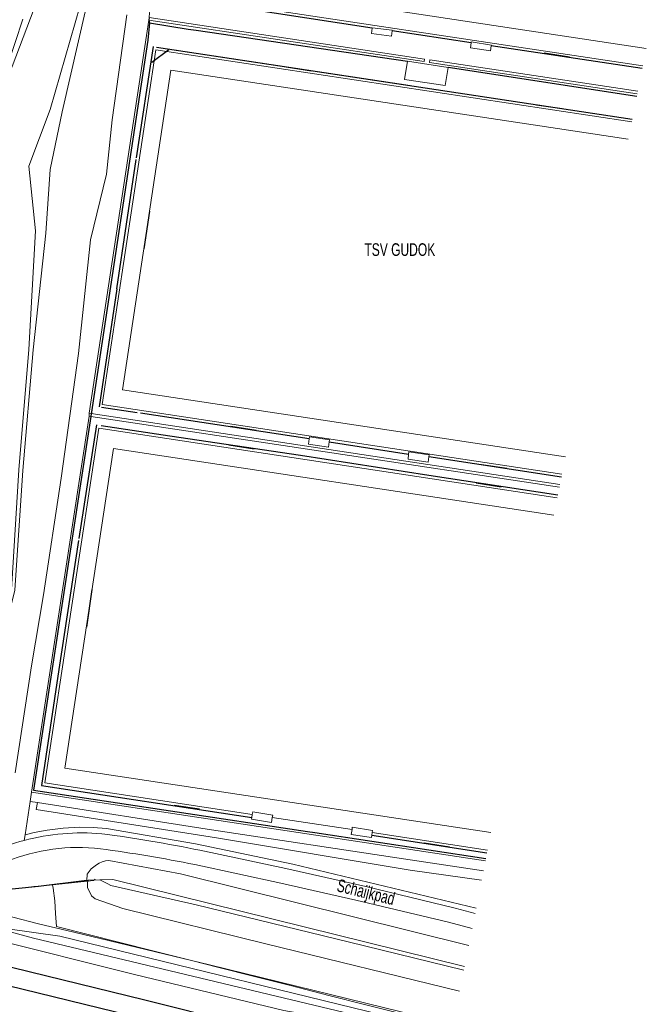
# Model space of a CAD drawing. Header units: metres. Extents: x 120324 to 133000, y 395500 to 402438.
# Tile 37 of 95: x 126219 to 126343, y 398737 to 398931. Entities that reach past the tile are written whole.
import ezdxf

# ---------------------------------------------------------------- set-up
doc = ezdxf.new("R2010")
doc.units = ezdxf.units.M
doc.linetypes.add('DGN2', pattern=[101.410184, 50.705092, -50.705092])
for name, color, linetype, lineweight, true_color in [('bs-afsc-ballenvanger', 7, 'Continuous', 13, 0x329b64), ('bs-afsc-belijning', 51, 'Continuous', 0, 0xffffaa), ('bs-afsc-doel', 7, 'Continuous', 30, 0xff9b00), ('bs-afsc-poort', 7, 'DGN2', 30, 0xc8af8d), ('bs-afsc-scorebord', 7, 'Continuous', 13, 0xc378ff), ('gg-afsc-hekwerk', 7, 'Continuous', 30, 0x00d228), ('gg-aspt-spoorlijn', 7, 'Continuous', 30, 0xa000c8), ('gg-bbg-overig bouwwerk', 7, 'Continuous', 0, 0xff5000), ('gg-knt-BGT kruinlijn', 7, 'Continuous', 0, 0x787878), ('gg-kntw-bovenkant insteek waterloop', 7, 'Continuous', 0, 0xa0a0ff), ('gt-grn-groengrens', 7, 'Continuous', 0, 0x96c800), ('gx-grn-maaiveld', 7, 'Continuous', 0, 0xb88d57)]:
    doc.layers.add(name, color=color, linetype=linetype, lineweight=lineweight, true_color=true_color)
for name, color, linetype, lineweight in [('bs-afsc-hekwerk laag', 3, 'DGN2', 13), ('gg-anno-openbare ruimte label', 7, 'Continuous', 13), ('gg-knt-bovenkant onderkant talud', 7, 'Continuous', 0), ('gg-knt-verharding', 7, 'Continuous', 0), ('gg-kntw-beschoeiing', 4, 'Continuous', 0), ('gt-anno-overige text', 7, 'Continuous', 13)]:
    doc.layers.add(name, color=color, linetype=linetype, lineweight=lineweight)
doc.styles.add('StyleArial', font='arial.ttf')

msp = doc.modelspace()

# ---------------------------------------------------------------- linework, layer by layer
at = {"layer": 'bs-afsc-ballenvanger'}
for p, q in [((126288.56, 398929.69), (126262.72, 398933.61)), ((126337.94, 398922.28), (126312.09, 398926.16)), ((126274.36, 398845.14), (126248.59, 398848.97)), ((126325.25, 398837.32), (126299.73, 398841.18))]:
    msp.add_line(p, q, dxfattribs=at)
at = {"layer": 'bs-afsc-ballenvanger', "flags": 128}
for points in [[(126244.69, 398933.21), (126244.52, 398932.68), (126244.45, 398931.77), (126244.41, 398931.27), (126244.56, 398930.69), (126244.21, 398927.26), (126233.22, 398854.66)], [(126233, 398853.21), (126221.63, 398778.96), (126275.77, 398770.77)], [(126277.25, 398770.55), (126311.03, 398765.44)]]:
    msp.add_lwpolyline(points, dxfattribs=at)
at = {"layer": 'bs-afsc-belijning', "flags": 128}
for points in [[(126260.68, 399000), (126251.51, 398939.46), (126342.73, 398925.66)], [(126326.75, 398844.89), (126239.2, 398858.12), (126248.79, 398921.38)], [(126248.79, 398921.38), (126339.18, 398907.7)], [(126237.42, 398846.56), (126227.83, 398783.32), (126312.04, 398770.55)], [(126324.47, 398833.34), (126237.42, 398846.56)]]:
    msp.add_lwpolyline(points, dxfattribs=at)
at = {"layer": 'bs-afsc-doel'}
for p, q in [((126327.58, 398923.92), (126322.52, 398924.7)), ((126271.57, 398922.01), (126276.57, 398921.23)), ((126321.06, 398914.49), (126326.09, 398913.78)), ((126244.56, 398893.44), (126243.44, 398886.05)), ((126265.63, 398850.11), (126260.62, 398850.87)), ((126265.25, 398846.39), (126260.23, 398847.16)), ((126315.18, 398842.59), (126310.16, 398843.32)), ((126314.04, 398838.91), (126309.09, 398839.66)), ((126233.16, 398818.61), (126232.1, 398811.22)), ((126249.44, 398776), (126254.46, 398775.23)), ((126298.81, 398768.51), (126303.82, 398767.73))]:
    msp.add_line(p, q, dxfattribs=at)
at = {"layer": 'bs-afsc-hekwerk laag'}
for p, q in [((126308.1, 398926.78), (126292.53, 398929.11)), ((126242, 398904.04), (126245.34, 398926.03)), ((126245.9, 398925.92), (126339.97, 398911.69)), ((126341.94, 398921.67), (126337.94, 398922.28)), ((126238.09, 398878.12), (126234.57, 398854.74)), ((126242.12, 398853.58), (126235.09, 398854.65)), ((126276.13, 398848.41), (126242.74, 398853.49)), ((126234.04, 398851.18), (126230.58, 398828.74)), ((126248.59, 398848.97), (126235.01, 398851.01)), ((126280.07, 398847.82), (126295.76, 398845.39)), ((126299.73, 398841.18), (126274.36, 398845.14)), ((126325.95, 398840.85), (126299.75, 398844.88))]:
    msp.add_line(p, q, dxfattribs=at)
at = {"layer": 'bs-afsc-hekwerk laag', "flags": 128}
for points in [[(126226.64, 398802.81), (126223.19, 398779.89), (126264.76, 398773.55)], [(126288.47, 398770.03), (126311.25, 398766.57)]]:
    msp.add_lwpolyline(points, dxfattribs=at)
at = {"layer": 'bs-afsc-poort'}
for p, q in [((126252.2, 398929.47), (126253.77, 398929.25)), ((126233.22, 398854.66), (126233, 398853.21)), ((126275.77, 398770.77), (126277.25, 398770.55))]:
    msp.add_line(p, q, dxfattribs=at)
at = {"layer": 'bs-afsc-scorebord'}
msp.add_line((126248.34, 398925.4), (126245.02, 398922.88), dxfattribs=at)
at = {"layer": 'gg-afsc-hekwerk'}
for p, q in [((126288.56, 398929.69), (126262.72, 398933.61)), ((126244.45, 398931.77), (126244.41, 398931.27)), ((126244.41, 398931.27), (126244.56, 398930.69)), ((126244.56, 398930.69), (126252.2, 398929.47)), ((126252.2, 398929.47), (126253.77, 398929.25)), ((126253.77, 398929.25), (126295.57, 398923.11)), ((126308.1, 398926.78), (126292.53, 398929.11)), ((126242, 398904.04), (126245.34, 398926.03)), ((126245.9, 398925.92), (126339.97, 398911.69)), ((126337.94, 398922.28), (126312.09, 398926.16)), ((126248.34, 398925.4), (126245.02, 398922.88)), ((126340.86, 398916.17), (126303.56, 398921.91)), ((126341.94, 398921.67), (126337.94, 398922.28)), ((126238.09, 398878.12), (126241.9, 398903.68)), ((126238.09, 398878.12), (126234.57, 398854.74)), ((126233.04, 398853.46), (126232.95, 398852.87)), ((126233.22, 398854.66), (126233.04, 398853.46)), ((126242.12, 398853.58), (126235.09, 398854.65)), ((126276.13, 398848.41), (126242.74, 398853.49)), ((126234.04, 398851.18), (126230.58, 398828.74)), ((126248.59, 398848.97), (126235.01, 398851.01)), ((126274.36, 398845.14), (126248.59, 398848.97)), ((126280.07, 398847.82), (126295.76, 398845.39)), ((126299.73, 398841.18), (126274.36, 398845.14)), ((126325.95, 398840.85), (126299.75, 398844.88)), ((126325.25, 398837.32), (126299.73, 398841.18)), ((126230.54, 398828.36), (126226.64, 398802.81)), ((126275.77, 398770.77), (126277.25, 398770.55)), ((126277.25, 398770.55), (126311.03, 398765.44))]:
    msp.add_line(p, q, dxfattribs=at)
at = {"layer": 'gg-afsc-hekwerk', "flags": 128}
for points in [[(126244.56, 398930.69), (126244.21, 398927.26), (126233.22, 398854.66)], [(126232.95, 398852.87), (126221.63, 398778.96), (126275.77, 398770.77)], [(126226.64, 398802.81), (126223.19, 398779.89), (126264.76, 398773.55)], [(126288.47, 398770.03), (126311.25, 398766.57)], [(126232.17, 398761.1), (126222.61, 398759.9), (126202.46, 398757.84)], [(126232.17, 398761.1), (126222.61, 398759.9), (126202.46, 398757.84)]]:
    msp.add_lwpolyline(points, dxfattribs=at)
at = {"layer": 'gg-aspt-spoorlijn', "flags": 128}
for points in [[(126178.19, 398753.48), (126243.65, 398737.46), (126261.2, 398733.1), (126302.63, 398722.97)], [(126177.48, 398749.91), (126237.61, 398735.21), (126282.86, 398724.22), (126301.95, 398719.53)]]:
    msp.add_lwpolyline(points, dxfattribs=at)
at = {"layer": 'gg-bbg-overig bouwwerk'}
for p, q in [((126303.56, 398921.91), (126295.57, 398923.11)), ((126264.86, 398774.16), (126264.76, 398773.55)), ((126288.47, 398770.03), (126288.55, 398770.56))]:
    msp.add_line(p, q, dxfattribs=at)
at = {"layer": 'gg-bbg-overig bouwwerk', "flags": 128}
for points in [[(126292.53, 398929.11), (126292.4, 398928.1), (126288.43, 398928.62), (126288.56, 398929.69)], [(126292.53, 398929.11), (126292.54, 398929.24), (126288.57, 398929.76), (126288.56, 398929.69)], [(126312.09, 398926.16), (126311.95, 398925.19), (126307.96, 398925.79), (126308.1, 398926.78)], [(126312.09, 398926.16), (126312.11, 398926.32), (126308.12, 398926.93), (126308.1, 398926.78)], [(126303.56, 398921.91), (126302.96, 398918.29), (126294.97, 398919.49), (126295.57, 398923.11)], [(126280.07, 398847.82), (126279.93, 398846.78), (126275.99, 398847.37), (126276.13, 398848.41)], [(126276.13, 398848.41), (126276.18, 398848.81), (126280.12, 398848.22), (126280.07, 398847.82)], [(126299.75, 398844.88), (126299.8, 398845.29), (126295.82, 398845.86), (126295.76, 398845.39)], [(126299.75, 398844.88), (126299.62, 398843.83), (126295.64, 398844.4), (126295.76, 398845.39)], [(126268.82, 398773.56), (126268.66, 398772.58), (126264.71, 398773.24), (126264.76, 398773.55)], [(126268.82, 398773.56), (126268.9, 398774), (126264.94, 398774.66), (126264.86, 398774.16)], [(126288.55, 398770.56), (126288.61, 398771), (126284.63, 398771.61), (126284.57, 398771.17)], [(126288.47, 398770.03), (126288.41, 398769.56), (126284.42, 398770.17), (126284.57, 398771.17)]]:
    msp.add_lwpolyline(points, dxfattribs=at)
at = {"layer": 'gg-knt-BGT kruinlijn'}
for p, q in [((126237.27, 398761.26), (126234.72, 398761.22)), ((126236.33, 398760.45), (126234.72, 398761.22)), ((126236.92, 398760.1), (126236.33, 398760.45)), ((126253.75, 398756.28), (126236.92, 398760.1)), ((126237.27, 398761.26), (126306.8, 398744.08)), ((126283.82, 398748.98), (126253.75, 398756.28)), ((126306.66, 398743.34), (126283.82, 398748.98))]:
    msp.add_line(p, q, dxfattribs=at)
at = {"layer": 'gg-knt-BGT kruinlijn', "flags": 128}
msp.add_lwpolyline([(126230.87, 398934.16), (126224.92, 398913.56), (126220.71, 398902.4), (126222.04, 398889.56), (126220.71, 398866.08), (126218.75, 398842.29), (126217.29, 398818.65), (126213.8, 398804.98), (126207.26, 398784.94), (126203.3, 398778.49), (126207.25, 398777.36), (126209.88, 398783.05), (126214.45, 398804.72), (126217.92, 398818.54), (126219.54, 398842.15), (126221.57, 398866.06), (126224.03, 398889.12), (126224.94, 398901.72), (126227.27, 398913.12), (126232.02, 398933.76)], dxfattribs=at)
at = {"layer": 'gg-knt-bovenkant onderkant talud'}
for p, q in [((126250.7, 398762.41), (126236.49, 398765.05)), ((126232.25, 398762.31), (126232.17, 398761.1))]:
    msp.add_line(p, q, dxfattribs=at)
at = {"layer": 'gg-knt-bovenkant onderkant talud', "flags": 128}
for points in [[(126222.46, 398935.51), (126215.25, 398916.33)], [(126218, 398782.36), (126221.21, 398803.52), (126223.59, 398817.57), (126227.06, 398840.65), (126230.5, 398865.35), (126232.89, 398887.78), (126236.04, 398900.78), (126237.19, 398911.52), (126240.04, 398932.3)], [(126250.7, 398762.41), (126307.63, 398748.26)]]:
    msp.add_lwpolyline(points, dxfattribs=at)
at = {"layer": 'gg-knt-bovenkant onderkant talud'}
msp.add_arc((126237.04, 398759.55), 5.53, 95.6723, 150.0419, dxfattribs=at)
at = {"layer": 'gg-knt-verharding'}
for p, q in [((126232.65, 398853.51), (126244.41, 398931.27)), ((126232.6, 398852.93), (126232.65, 398853.51)), ((126232.65, 398853.51), (126233.04, 398853.46)), ((126233.04, 398853.46), (126325.66, 398839.38)), ((126221.22, 398778.54), (126232.6, 398852.93)), ((126232.95, 398852.87), (126232.6, 398852.93)), ((126325.56, 398838.85), (126232.95, 398852.87)), ((126268.82, 398773.56), (126284.57, 398771.17)), ((126219.78, 398769.02), (126218.89, 398768.78))]:
    msp.add_line(p, q, dxfattribs=at)
at = {"layer": 'gg-knt-verharding', "flags": 128}
for points in [[(126257.14, 399000), (126247.49, 398936.52), (126342.05, 398922.2)], [(126244.41, 398931.27), (126298.86, 398923.05), (126298.93, 398923.54), (126244.45, 398931.77)], [(126326.07, 398841.42), (126235.21, 398855.23), (126245.82, 398925.4)], [(126245.82, 398925.4), (126339.86, 398911.16)], [(126341.05, 398917.17), (126299.92, 398923.4), (126299.86, 398922.9), (126340.96, 398916.68)], [(126325.15, 398836.8), (126234.52, 398850.57), (126223.87, 398780.39), (126264.86, 398774.16)], [(126221.22, 398778.54), (126310.93, 398764.96)], [(126288.55, 398770.56), (126311.36, 398767.1)], [(126254.51, 398767.06), (126271.48, 398763.47), (126287.28, 398759.91), (126304.93, 398755.61), (126308.88, 398754.59)], [(126253.49, 398764.22), (126270.49, 398760.57), (126285.34, 398757.22), (126303.66, 398752.82), (126308.3, 398751.62)]]:
    msp.add_lwpolyline(points, dxfattribs=at)
at = {"layer": 'gg-knt-verharding'}
for centre, radius, start, end in [((126231.34, 398724.5), 46, 85.3062, 104.5594), ((126200.4, 398506.8), 265.82, 78.2556, 82.4971), ((126231.3, 398724.57), 45.92, 105.6795, 114.0017), ((126230.52, 398729.52), 38.1, 83.4943, 111.7877), ((126198.66, 398495.84), 273.93, 78.4539, 82.4113)]:
    msp.add_arc(centre, radius, start, end, dxfattribs=at)
at = {"layer": 'gg-kntw-beschoeiing', "flags": 128}
for points in [[(126181.9, 398757.55), (126189.11, 398756.68), (126191.88, 398756.89), (126194.36, 398757.15), (126216.73, 398759.37), (126219.24, 398759.54), (126221.7, 398759.87), (126224.18, 398760.12), (126229.16, 398760.6), (126233.5, 398761.07), (126233.82, 398761.33)], [(126304.44, 398732.15), (126294.67, 398734.65), (126287.33, 398736.48), (126279.99, 398738.36), (126272.66, 398740.23), (126265.31, 398742.09), (126257.97, 398743.95), (126253.08, 398745.2), (126245.76, 398747.04), (126238.41, 398748.91), (126226.18, 398751.99), (126225.95, 398754.53), (126225.84, 398757.09), (126225.48, 398759.56), (126225.4, 398760.24)]]:
    msp.add_lwpolyline(points, dxfattribs=at)
at = {"layer": 'gg-kntw-bovenkant insteek waterloop', "flags": 128}
for points in [[(126219.54, 398931.42), (126216.45, 398922.19)], [(126310.18, 398761.15), (126296.09, 398763.16), (126257.77, 398769.55), (126222.17, 398775.1), (126222.38, 398776.49)], [(126222.38, 398776.49), (126255.97, 398771.23), (126296.07, 398765.16), (126310.54, 398762.98)]]:
    msp.add_lwpolyline(points, dxfattribs=at)
at = {"layer": 'gt-grn-groengrens'}
for p, q in [((126220.94, 398776.72), (126221.22, 398778.54)), ((126219.94, 398770.09), (126220.94, 398776.72)), ((126222.38, 398776.49), (126220.94, 398776.72)), ((126219.78, 398769.02), (126219.94, 398770.09))]:
    msp.add_line(p, q, dxfattribs=at)
at = {"layer": 'gt-grn-groengrens', "flags": 128}
msp.add_lwpolyline([(126309.09, 398755.64), (126272.88, 398764.35), (126253.62, 398768.36), (126236.06, 398771.37), (126233.38, 398771.58), (126230.69, 398771.62), (126227.49, 398771.46), (126224.32, 398771.06), (126221.74, 398770.55), (126219.94, 398770.09)], dxfattribs=at)
at = {"layer": 'gx-grn-maaiveld'}
for q in [(126232.17, 398761.1), (126234.72, 398761.22)]:
    msp.add_line((126232.41, 398761.13), q, dxfattribs=at)
at = {"layer": 'gx-grn-maaiveld', "flags": 128}
for points in [[(126305.83, 398739.17), (126267.54, 398748.57), (126239.3, 398755.58), (126233.81, 398757.45), (126233.06, 398758.06), (126232.28, 398759.68), (126232.3, 398760.69), (126232.41, 398761.13)], [(126304.53, 398732.62), (126256.41, 398744.44), (126229.57, 398750.85), (126222.62, 398752.51), (126217.55, 398753.84), (126212.7, 398754.54), (126212.1, 398753.81), (126211.75, 398752.83), (126211.57, 398752.09), (126211.85, 398751.4)], [(126304.01, 398729.96), (126221.62, 398749.69), (126215.99, 398751.17), (126216.09, 398751.6), (126226.82, 398750.05), (126299.12, 398732.42), (126304.25, 398731.16)], [(126303.5, 398727.37), (126286.3, 398731.46), (126279.84, 398733.33), (126276.86, 398734.35), (126275.53, 398734.71), (126273.76, 398734.91), (126271.07, 398735.36), (126241.58, 398742.51), (126212.58, 398749.73)]]:
    msp.add_lwpolyline(points, dxfattribs=at)

# ---------------------------------------------------------------- texts
at = {"layer": 'gg-anno-openbare ruimte label', "insert": (126287.24, 398758.45), "char_height": 2.5, "attachment_point": 5, "rotation": 346, "line_spacing_factor": 0.8, "style": 'StyleArial'}
msp.add_mtext('{\\W0.68;\\C256;Schaijkpad}', dxfattribs=at)
at = {"layer": 'gt-anno-overige text', "insert": (126294.02, 398885.85), "char_height": 2.5, "attachment_point": 5, "line_spacing_factor": 0.8, "style": 'StyleArial'}
msp.add_mtext('{\\W0.68;\\C256;TSV GUDOK}', dxfattribs=at)

doc.saveas('drawing.dxf')
